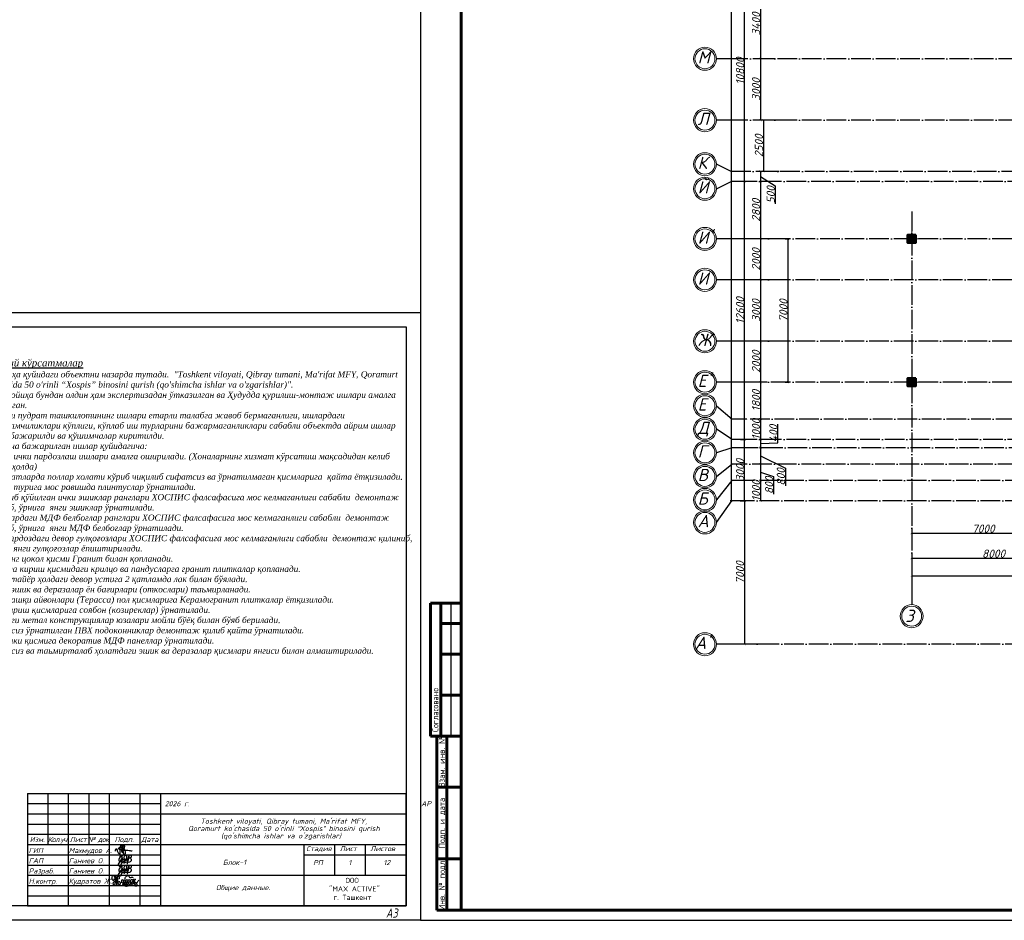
# Model space of a CAD drawing. Header units: millimetres. Extents: x 1112040 to 6903494, y -332921 to -150905.
# Tile 14 of 153: x 1338073 to 1386175, y -241938 to -197942. Entities that reach past the tile are written whole.
import ezdxf
from ezdxf.enums import TextEntityAlignment as Align

# ---------------------------------------------------------------- set-up
doc = ezdxf.new("R2010")
doc.units = ezdxf.units.MM
doc.linetypes.add('ACAD_ISO04W100', pattern=[30, 24, -3, 0, -3])
doc.layers.add('kolonn', color=7, linetype='Continuous')
doc.layers.add('os', color=253, linetype='Continuous')
doc.styles.add('RomanS', font='times.ttf')
doc.styles.get("Standard").update_dxf_attribs({"font": 'isocpeui.ttf'})
doc.styles.add('style1', font='isocpeui.ttf', dxfattribs={"height": 80})
doc.styles.add('ГОСТ 2.304', font='CS_Gost2304.shx')
doc.styles.add('ГОСТ 250', font='isocpeui.ttf', dxfattribs={"height": 250})
doc.styles.add('ГОСТ 300', font='isocpeui.ttf', dxfattribs={"height": 250})
doc.dimstyles.new('ISO-25', dxfattribs={"dimtxt": 400, "dimasz": 100, "dimexe": 50, "dimexo": 50, "dimgap": 20, "dimtad": 1, "dimdec": 0, "dimtxsty": 'Standard', "dimblk": 'ARCHTICK', "dimcen": 20, "dimclrd": 1, "dimclre": 1, "dimadec": 0, "dimazin": 0, "dimtfac": 1, "dimtdec": 0, "dimtmove": 0, "dimatfit": 3, "dimldrblk": 'ARCHTICK', "dimfxl": 1, "dimarcsym": 0})

# ---------------------------------------------------------------- blocks, each defined once
blk = doc.blocks.new('ghsdd')
at = {"ltscale": 50}
h = blk.add_hatch(color=256, dxfattribs=at)
h.paths.add_polyline_path([(0, 200), (-200, 200), (-200, 0), (0, 0)])
h.paths.add_polyline_path([(200, 0), (200, 200), (0, 200), (0, 0)])
h.paths.add_polyline_path([(0, 0), (-200, 0), (-200, -200), (0, -200)])
h.paths.add_polyline_path([(0, 0), (0, -200), (200, -200), (200, 0)])
at = {"lineweight": 0}
for p, q in [((0, -374), (0, 374)), ((-374, 0), (374, 0))]:
    blk.add_line(p, q, dxfattribs=at)
at = {"lineweight": 50, "ltscale": 50}
blk.add_lwpolyline([(200, 200), (200, -200), (-200, -200), (-200, 200), (200, 200)], dxfattribs=at)
blk = doc.blocks.new('_ArchTick')
at = {"color": 0, "linetype": 'ByBlock', "const_width": 0.15}
blk.add_lwpolyline([(-0.5, -0.5), (0.5, 0.5)], dxfattribs=at)
blk = doc.blocks.new('*D2326')
at = {"color": 1, "lineweight": -2, "transparency": 16777216}
for p, q in [((1381650, -222830), (1381650, -223077)), ((1381650, -223027), (1388650, -223027)), ((1388650, -222830), (1388650, -223077))]:
    blk.add_line(p, q, dxfattribs=at)
at = {"color": 1, "lineweight": -2, "transparency": 16777216, "xscale": 100, "yscale": 100, "zscale": 100, "rotation": 180}
blk.add_blockref('_ArchTick', (1381650, -223027), dxfattribs=at)
at = {"color": 1, "lineweight": -2, "transparency": 16777216, "xscale": 100, "yscale": 100, "zscale": 100}
blk.add_blockref('_ArchTick', (1388650, -223027), dxfattribs=at)
at = {"color": 0, "transparency": 16777216, "insert": (1385150, -222805), "char_height": 400, "attachment_point": 5}
blk.add_mtext('7000', dxfattribs=at)
blk = doc.blocks.new('*D2300')
at = {"color": 1, "lineweight": -2, "transparency": 16777216}
for p, q in [((1374988, -196450), (1374215, -196450)), ((1374265, -196450), (1374265, -199850)), ((1374988, -199850), (1374215, -199850))]:
    blk.add_line(p, q, dxfattribs=at)
at = {"color": 1, "lineweight": -2, "transparency": 16777216, "xscale": 100, "yscale": 100, "zscale": 100}
for p, rotation in [((1374265, -196450), 90), ((1374265, -199850), 270)]:
    blk.add_blockref('_ArchTick', p, dxfattribs=dict(at, rotation=rotation))
at = {"color": 0, "transparency": 16777216, "insert": (1374045, -198150), "char_height": 400, "attachment_point": 5, "rotation": 90}
blk.add_mtext('3400', dxfattribs=at)
blk = doc.blocks.new('*D2301')
at = {"color": 1, "lineweight": -2, "transparency": 16777216}
for p, q in [((1374988, -199850), (1374215, -199850)), ((1374265, -199850), (1374265, -202850)), ((1375234, -202850), (1374215, -202850))]:
    blk.add_line(p, q, dxfattribs=at)
at = {"color": 1, "lineweight": -2, "transparency": 16777216, "xscale": 100, "yscale": 100, "zscale": 100}
for p, rotation in [((1374265, -199850), 90), ((1374265, -202850), 270)]:
    blk.add_blockref('_ArchTick', p, dxfattribs=dict(at, rotation=rotation))
at = {"color": 0, "transparency": 16777216, "insert": (1374045, -201350), "char_height": 400, "attachment_point": 5, "rotation": 90}
blk.add_mtext('3000', dxfattribs=at)
blk = doc.blocks.new('*D2302')
at = {"color": 1, "lineweight": -2, "transparency": 16777216}
for p, q in [((1375234, -202850), (1374355, -202850)), ((1374405, -202850), (1374405, -205350)), ((1375176, -205350), (1374355, -205350))]:
    blk.add_line(p, q, dxfattribs=at)
at = {"color": 1, "lineweight": -2, "transparency": 16777216, "xscale": 100, "yscale": 100, "zscale": 100}
for p, rotation in [((1374405, -202850), 90), ((1374405, -205350), 270)]:
    blk.add_blockref('_ArchTick', p, dxfattribs=dict(at, rotation=rotation))
at = {"color": 0, "transparency": 16777216, "insert": (1374185, -204100), "char_height": 400, "attachment_point": 5, "rotation": 90}
blk.add_mtext('2500', dxfattribs=at)
blk = doc.blocks.new('*D2303')
at = {"color": 1, "lineweight": -2, "transparency": 16777216}
for p, q in [((1375176, -205350), (1374215, -205350)), ((1374265, -205350), (1374265, -205850)), ((1374987, -205850), (1374215, -205850)), ((1374265, -205600), (1374981, -206050)), ((1374981, -206050), (1374981, -206940))]:
    blk.add_line(p, q, dxfattribs=at)
at = {"color": 1, "lineweight": -2, "transparency": 16777216, "xscale": 100, "yscale": 100, "zscale": 100}
for p, rotation in [((1374265, -205350), 90), ((1374265, -205850), 270)]:
    blk.add_blockref('_ArchTick', p, dxfattribs=dict(at, rotation=rotation))
at = {"color": 0, "transparency": 16777216, "insert": (1374761, -206495), "char_height": 400, "attachment_point": 5, "rotation": 90}
blk.add_mtext('500', dxfattribs=at)
blk = doc.blocks.new('*D2304')
at = {"color": 1, "lineweight": -2, "transparency": 16777216}
for p, q in [((1374987, -205850), (1374215, -205850)), ((1374265, -205850), (1374265, -208650)), ((1375061, -208650), (1374215, -208650))]:
    blk.add_line(p, q, dxfattribs=at)
at = {"color": 1, "lineweight": -2, "transparency": 16777216, "xscale": 100, "yscale": 100, "zscale": 100}
for p, rotation in [((1374265, -205850), 90), ((1374265, -208650), 270)]:
    blk.add_blockref('_ArchTick', p, dxfattribs=dict(at, rotation=rotation))
at = {"color": 0, "transparency": 16777216, "insert": (1374045, -207250), "char_height": 400, "attachment_point": 5, "rotation": 90}
blk.add_mtext('2800', dxfattribs=at)
blk = doc.blocks.new('*D2305')
at = {"color": 1, "lineweight": -2, "transparency": 16777216}
for p, q in [((1375061, -208650), (1374215, -208650)), ((1374265, -208650), (1374265, -210650)), ((1374937, -210650), (1374215, -210650))]:
    blk.add_line(p, q, dxfattribs=at)
at = {"color": 1, "lineweight": -2, "transparency": 16777216, "xscale": 100, "yscale": 100, "zscale": 100}
for p, rotation in [((1374265, -208650), 90), ((1374265, -210650), 270)]:
    blk.add_blockref('_ArchTick', p, dxfattribs=dict(at, rotation=rotation))
at = {"color": 0, "transparency": 16777216, "insert": (1374045, -209650), "char_height": 400, "attachment_point": 5, "rotation": 90}
blk.add_mtext('2000', dxfattribs=at)
blk = doc.blocks.new('*D2306')
at = {"color": 1, "lineweight": -2, "transparency": 16777216}
for p, q in [((1374937, -210650), (1374215, -210650)), ((1374265, -210650), (1374265, -213650)), ((1374888, -213650), (1374215, -213650))]:
    blk.add_line(p, q, dxfattribs=at)
at = {"color": 1, "lineweight": -2, "transparency": 16777216, "xscale": 100, "yscale": 100, "zscale": 100}
for p, rotation in [((1374265, -210650), 90), ((1374265, -213650), 270)]:
    blk.add_blockref('_ArchTick', p, dxfattribs=dict(at, rotation=rotation))
at = {"color": 0, "transparency": 16777216, "insert": (1374045, -212150), "char_height": 400, "attachment_point": 5, "rotation": 90}
blk.add_mtext('3000', dxfattribs=at)
blk = doc.blocks.new('*D2307')
at = {"color": 1, "lineweight": -2, "transparency": 16777216}
for p, q in [((1374888, -213650), (1374215, -213650)), ((1374265, -213650), (1374265, -215650)), ((1374585, -215650), (1374215, -215650))]:
    blk.add_line(p, q, dxfattribs=at)
at = {"color": 1, "lineweight": -2, "transparency": 16777216, "xscale": 100, "yscale": 100, "zscale": 100}
for p, rotation in [((1374265, -213650), 90), ((1374265, -215650), 270)]:
    blk.add_blockref('_ArchTick', p, dxfattribs=dict(at, rotation=rotation))
at = {"color": 0, "transparency": 16777216, "insert": (1374045, -214650), "char_height": 400, "attachment_point": 5, "rotation": 90}
blk.add_mtext('2000', dxfattribs=at)
blk = doc.blocks.new('*D2308')
at = {"color": 1, "lineweight": -2, "transparency": 16777216}
for p, q in [((1374585, -215650), (1374215, -215650)), ((1374265, -215650), (1374265, -217450)), ((1374585, -217450), (1374215, -217450))]:
    blk.add_line(p, q, dxfattribs=at)
at = {"color": 1, "lineweight": -2, "transparency": 16777216, "xscale": 100, "yscale": 100, "zscale": 100}
for p, rotation in [((1374265, -215650), 90), ((1374265, -217450), 270)]:
    blk.add_blockref('_ArchTick', p, dxfattribs=dict(at, rotation=rotation))
at = {"color": 0, "transparency": 16777216, "insert": (1374045, -216550), "char_height": 400, "attachment_point": 5, "rotation": 90}
blk.add_mtext('1800', dxfattribs=at)
blk = doc.blocks.new('*D2309')
at = {"color": 1, "lineweight": -2, "transparency": 16777216}
for p, q in [((1374585, -217450), (1374215, -217450)), ((1374265, -217450), (1374265, -218450)), ((1374546, -218450), (1374215, -218450))]:
    blk.add_line(p, q, dxfattribs=at)
at = {"color": 1, "lineweight": -2, "transparency": 16777216, "xscale": 100, "yscale": 100, "zscale": 100}
for p, rotation in [((1374265, -217450), 90), ((1374265, -218450), 270)]:
    blk.add_blockref('_ArchTick', p, dxfattribs=dict(at, rotation=rotation))
at = {"color": 0, "transparency": 16777216, "insert": (1374045, -217950), "char_height": 400, "attachment_point": 5, "rotation": 90}
blk.add_mtext('1000', dxfattribs=at)
blk = doc.blocks.new('*D2310')
at = {"color": 1, "lineweight": -2, "transparency": 16777216}
for p, q in [((1375115, -218609), (1375115, -217699)), ((1374546, -218450), (1374215, -218450)), ((1374447, -218850), (1374215, -218850)), ((1374265, -218450), (1374265, -218850)), ((1374265, -218650), (1375115, -218609))]:
    blk.add_line(p, q, dxfattribs=at)
at = {"color": 1, "lineweight": -2, "transparency": 16777216, "xscale": 100, "yscale": 100, "zscale": 100}
for p, rotation in [((1374265, -218450), 90), ((1374265, -218850), 270)]:
    blk.add_blockref('_ArchTick', p, dxfattribs=dict(at, rotation=rotation))
at = {"color": 0, "transparency": 16777216, "insert": (1374895, -218154), "char_height": 400, "attachment_point": 5, "rotation": 90}
blk.add_mtext('400', dxfattribs=at)
blk = doc.blocks.new('*D2311')
at = {"color": 1, "lineweight": -2, "transparency": 16777216}
for p, q in [((1374447, -218850), (1374215, -218850)), ((1374265, -218850), (1374265, -219650)), ((1374265, -219250), (1375478, -219843)), ((1374506, -219650), (1374215, -219650)), ((1375478, -219843), (1375478, -220715))]:
    blk.add_line(p, q, dxfattribs=at)
at = {"color": 1, "lineweight": -2, "transparency": 16777216, "xscale": 100, "yscale": 100, "zscale": 100}
for p, rotation in [((1374265, -218850), 90), ((1374265, -219650), 270)]:
    blk.add_blockref('_ArchTick', p, dxfattribs=dict(at, rotation=rotation))
at = {"color": 0, "transparency": 16777216, "insert": (1375258, -220279), "char_height": 400, "attachment_point": 5, "rotation": 90}
blk.add_mtext('800', dxfattribs=at)
blk = doc.blocks.new('*D2312')
at = {"color": 1, "lineweight": -2, "transparency": 16777216}
for p, q in [((1374506, -219650), (1374215, -219650)), ((1374265, -219650), (1374265, -220450)), ((1374265, -220050), (1374905, -220253)), ((1374905, -220253), (1374905, -221125)), ((1374512, -220450), (1374215, -220450))]:
    blk.add_line(p, q, dxfattribs=at)
at = {"color": 1, "lineweight": -2, "transparency": 16777216, "xscale": 100, "yscale": 100, "zscale": 100}
for p, rotation in [((1374265, -219650), 90), ((1374265, -220450), 270)]:
    blk.add_blockref('_ArchTick', p, dxfattribs=dict(at, rotation=rotation))
at = {"color": 0, "transparency": 16777216, "insert": (1374685, -220689), "char_height": 400, "attachment_point": 5, "rotation": 90}
blk.add_mtext('800', dxfattribs=at)
blk = doc.blocks.new('*D2313')
at = {"color": 1, "lineweight": -2, "transparency": 16777216}
for p, q in [((1374512, -220450), (1374215, -220450)), ((1374265, -220450), (1374265, -221450)), ((1374417, -221450), (1374215, -221450))]:
    blk.add_line(p, q, dxfattribs=at)
at = {"color": 1, "lineweight": -2, "transparency": 16777216, "xscale": 100, "yscale": 100, "zscale": 100}
for p, rotation in [((1374265, -220450), 90), ((1374265, -221450), 270)]:
    blk.add_blockref('_ArchTick', p, dxfattribs=dict(at, rotation=rotation))
at = {"color": 0, "transparency": 16777216, "insert": (1374045, -220950), "char_height": 400, "attachment_point": 5, "rotation": 90}
blk.add_mtext('1000', dxfattribs=at)
blk = doc.blocks.new('*D2314')
at = {"color": 1, "lineweight": -2, "transparency": 16777216}
for p, q in [((1373288, -218450), (1373536, -218450)), ((1373486, -221450), (1373486, -218450)), ((1373278, -221450), (1373536, -221450))]:
    blk.add_line(p, q, dxfattribs=at)
at = {"color": 1, "lineweight": -2, "transparency": 16777216, "xscale": 100, "yscale": 100, "zscale": 100}
for p, rotation in [((1373486, -218450), 90), ((1373486, -221450), 270)]:
    blk.add_blockref('_ArchTick', p, dxfattribs=dict(at, rotation=rotation))
at = {"color": 0, "transparency": 16777216, "insert": (1373266, -219950), "char_height": 400, "attachment_point": 5, "rotation": 90}
blk.add_mtext('3000', dxfattribs=at)
blk = doc.blocks.new('*D2315')
at = {"color": 1, "lineweight": -2, "transparency": 16777216}
for p, q in [((1373795, -205850), (1373436, -205850)), ((1373486, -218450), (1373486, -205850)), ((1373288, -218450), (1373536, -218450))]:
    blk.add_line(p, q, dxfattribs=at)
at = {"color": 1, "lineweight": -2, "transparency": 16777216, "xscale": 100, "yscale": 100, "zscale": 100}
for p, rotation in [((1373486, -205850), 90), ((1373486, -218450), 270)]:
    blk.add_blockref('_ArchTick', p, dxfattribs=dict(at, rotation=rotation))
at = {"color": 0, "transparency": 16777216, "insert": (1373266, -212150), "char_height": 400, "attachment_point": 5, "rotation": 90}
blk.add_mtext('12600', dxfattribs=at)
blk = doc.blocks.new('*D2316')
at = {"color": 1, "lineweight": -2, "transparency": 16777216}
for p, q in [((1373764, -195050), (1373436, -195050)), ((1373486, -205850), (1373486, -195050)), ((1373795, -205850), (1373436, -205850))]:
    blk.add_line(p, q, dxfattribs=at)
at = {"color": 1, "lineweight": -2, "transparency": 16777216, "xscale": 100, "yscale": 100, "zscale": 100}
for p, rotation in [((1373486, -195050), 90), ((1373486, -205850), 270)]:
    blk.add_blockref('_ArchTick', p, dxfattribs=dict(at, rotation=rotation))
at = {"color": 0, "transparency": 16777216, "insert": (1373266, -200450), "char_height": 400, "attachment_point": 5, "rotation": 90}
blk.add_mtext('10800', dxfattribs=at)
blk = doc.blocks.new('*D2321')
at = {"color": 1, "lineweight": -2, "transparency": 16777216}
for p, q in [((1375469, -208650), (1375658, -208650)), ((1375608, -215650), (1375608, -208650)), ((1375469, -215650), (1375658, -215650))]:
    blk.add_line(p, q, dxfattribs=at)
at = {"color": 1, "lineweight": -2, "transparency": 16777216, "xscale": 100, "yscale": 100, "zscale": 100}
for p, rotation in [((1375608, -208650), 90), ((1375608, -215650), 270)]:
    blk.add_blockref('_ArchTick', p, dxfattribs=dict(at, rotation=rotation))
at = {"color": 0, "transparency": 16777216, "insert": (1375385, -212150), "char_height": 400, "attachment_point": 5, "rotation": 90}
blk.add_mtext('7000', dxfattribs=at)
blk = doc.blocks.new('*D2264')
at = {"color": 1, "lineweight": -2, "transparency": 16777216}
for p, q in [((1372807, -166135), (1372787, -166135)), ((1372837, -166135), (1372837, -221450)), ((1372958, -221450), (1372787, -221450))]:
    blk.add_line(p, q, dxfattribs=at)
at = {"color": 1, "lineweight": -2, "transparency": 16777216, "xscale": 100, "yscale": 100, "zscale": 100}
for p, rotation in [((1372837, -166135), 90), ((1372837, -221450), 270)]:
    blk.add_blockref('_ArchTick', p, dxfattribs=dict(at, rotation=rotation))
at = {"color": 0, "transparency": 16777216, "insert": (1372617, -193793), "char_height": 400, "attachment_point": 5, "rotation": 90}
blk.add_mtext('55315', dxfattribs=at)
blk = doc.blocks.new('*D2265')
at = {"color": 1, "lineweight": -2, "transparency": 16777216}
for p, q in [((1381650, -224013), (1381650, -224296)), ((1389650, -224013), (1389650, -224296)), ((1381650, -224246), (1389650, -224246))]:
    blk.add_line(p, q, dxfattribs=at)
at = {"color": 1, "lineweight": -2, "transparency": 16777216, "xscale": 100, "yscale": 100, "zscale": 100, "rotation": 180}
blk.add_blockref('_ArchTick', (1381650, -224246), dxfattribs=at)
at = {"color": 1, "lineweight": -2, "transparency": 16777216, "xscale": 100, "yscale": 100, "zscale": 100}
blk.add_blockref('_ArchTick', (1389650, -224246), dxfattribs=at)
at = {"color": 0, "transparency": 16777216, "insert": (1385650, -224026), "char_height": 400, "attachment_point": 5}
blk.add_mtext('8000', dxfattribs=at)
blk = doc.blocks.new('*D2276')
at = {"color": 1, "lineweight": -2, "transparency": 16777216}
for p, q in [((1381650, -225068), (1381650, -225170)), ((1457250, -225068), (1457250, -225170)), ((1457250, -225120), (1381650, -225120))]:
    blk.add_line(p, q, dxfattribs=at)
at = {"color": 1, "lineweight": -2, "transparency": 16777216, "xscale": 100, "yscale": 100, "zscale": 100, "rotation": 180}
blk.add_blockref('_ArchTick', (1381650, -225120), dxfattribs=at)
at = {"color": 1, "lineweight": -2, "transparency": 16777216, "xscale": 100, "yscale": 100, "zscale": 100}
blk.add_blockref('_ArchTick', (1457250, -225120), dxfattribs=at)
at = {"color": 0, "transparency": 16777216, "insert": (1419450, -224898), "char_height": 400, "attachment_point": 5}
blk.add_mtext('75600', dxfattribs=at)
blk = doc.blocks.new('*D2281')
at = {"color": 1, "lineweight": -2, "transparency": 16777216}
for p, q in [((1373278, -221450), (1373536, -221450)), ((1373486, -221450), (1373486, -228450)), ((1374377, -228450), (1373436, -228450))]:
    blk.add_line(p, q, dxfattribs=at)
at = {"color": 1, "lineweight": -2, "transparency": 16777216, "xscale": 100, "yscale": 100, "zscale": 100}
for p, rotation in [((1373486, -221450), 90), ((1373486, -228450), 270)]:
    blk.add_blockref('_ArchTick', p, dxfattribs=dict(at, rotation=rotation))
at = {"color": 0, "transparency": 16777216, "insert": (1373264, -224950), "char_height": 400, "attachment_point": 5, "rotation": 90}
blk.add_mtext('7000', dxfattribs=at)
blk = doc.blocks.new('A$C4c4061ee')
at = {"color": 184, "lineweight": 30}
blk.add_spline([(-39.7, -7.1), (-36.8, 4), (-34, 7.9), (-31.2, -0.1), (-24.1, -16.2), (-16.7, -23.5), (-13.9, -23.5), (-12.5, -17.9), (-12.5, 12.7), (-8.3, 24.8), (-4.4, 27), (-3.4, 21.4), (-5.7, 12.9), (-4.4, 8), (-4.4, -10), (-2, -12.6), (3.3, -10), (9.6, 6.1), (12.6, 19.5), (7.6, 28.9), (4.7, 26.6), (2.4, 16.6), (1.1, -1.2), (2.9, -14.2), (6.8, -24.8), (10.9, -24.8), (15, -21.3), (16.5, -17.2), (16.5, -9.9), (12, 2), (5.9, 7.4), (-2.7, 10.3), (-10, 12.1), (-17, 12.1), (-21.5, 11.2), (-22.5, 7.7), (-20, 5.4), (-14, 3.7), (-0.7, 1.8), (11, 0.5), (22.2, -1.2), (37.6, -2.6), (43.5, -3.6), (49.3, -4.5), (54.9, -6.4)], degree=3, dxfattribs=at)
blk = doc.blocks.new('x2')
at = {"color": 184, "lineweight": 30}
for points in [[(78585, 16823), (78585, 16800), (78578, 16780), (78566, 16779), (78552, 16793), (78544, 16821), (78544, 16860), (78552, 16896), (78564, 16910), (78580, 16912), (78601, 16877), (78616, 16818), (78621, 16768), (78619, 16720), (78611, 16676), (78602, 16660), (78593, 16657), (78581, 16669), (78573, 16701), (78576, 16724), (78584, 16740), (78594, 16748), (78603, 16750)], [(78621, 16751), (78648, 16780), (78651, 16827), (78645, 16873), (78641, 16894), (78640, 16890), (78642, 16883), (78649, 16847), (78651, 16827), (78656, 16789), (78660, 16746), (78664, 16706), (78667, 16672), (78670, 16661), (78668, 16666), (78667, 16673), (78662, 16732), (78659, 16755), (78657, 16779), (78656, 16786), (78664, 16778), (78674, 16781), (78681, 16806), (78681, 16850), (78685, 16876), (78696, 16889), (78711, 16888), (78728, 16865), (78731, 16843), (78727, 16825), (78716, 16823), (78709, 16824)], [(78681, 16802), (78685, 16767), (78695, 16721), (78707, 16692), (78720, 16679), (78739, 16676), (78754, 16683), (78761, 16706), (78756, 16725), (78748, 16738), (78736, 16746), (78724, 16744), (78721, 16737)], [(78797, 16717), (78799, 16789), (78806, 16801), (78818, 16800), (78841, 16772), (78848, 16732), (78854, 16681), (78849, 16663), (78835, 16661), (78825, 16677), (78828, 16710), (78841, 16744), (78856, 16774), (78870, 16795), (78889, 16793), (78903, 16760), (78909, 16701), (78909, 16673), (78892, 16667), (78877, 16683), (78882, 16713), (78895, 16740), (78901, 16769), (78910, 16791), (78930, 16803), (78950, 16791), (78958, 16755), (78963, 16717), (78965, 16682), (78952, 16673), (78932, 16676), (78931, 16706), (78946, 16742), (78966, 16782), (78978, 16800), (79002, 16799), (79017, 16771), (79021, 16716), (79017, 16685), (79006, 16671), (78991, 16674), (78983, 16708), (78998, 16742), (79019, 16775), (79039, 16800), (79068, 16805), (79086, 16776), (79091, 16716), (79082, 16687), (79061, 16684), (79050, 16697), (79066, 16740), (79088, 16767), (79107, 16798), (79110, 16823), (79111, 16819), (79125, 16691), (79125, 16695), (79121, 16755), (79122, 16767), (79132, 16785), (79154, 16805), (79162, 16810), (79158, 16808)], [(78886, 16827), (78881, 16847), (78905, 16877), (78937, 16904), (78959, 16908), (78977, 16898), (78986, 16880), (78997, 16864), (79013, 16858), (79041, 16860), (79061, 16865), (79080, 16864), (79086, 16862)], [(78879, 16636), (78919, 16635), (78966, 16642), (79009, 16647), (79042, 16654), (79068, 16654)], [(79121, 16760), (79131, 16746), (79145, 16737), (79160, 16728), (79174, 16710), (79187, 16686), (79192, 16665), (79190, 16644), (79182, 16633), (79161, 16630), (79145, 16632), (79135, 16643), (79134, 16657), (79144, 16670), (79157, 16684), (79172, 16700), (79187, 16716), (79206, 16740), (79225, 16769), (79240, 16791)]]:
    blk.add_spline(points, degree=3, dxfattribs=at)
blk = doc.blocks.new('Odil Ganiyev')
at = {"color": 184, "lineweight": 30}
for points, knots in [([(278093, -189111), (278063, -189124), (277979, -189180), (277976, -189469), (278121, -189357), (278159, -189260), (278167, -189222)], [0, 0, 0, 0, 84.01965, 319.3343, 434.006974, 519.963926, 519.963926, 519.963926, 519.963926]), ([(278167, -189222), (278181, -189151), (278171, -189084), (278111, -189103), (278093, -189111)], [526.826092, 526.826092, 526.826092, 526.826092, 665.559085, 706.396126, 706.396126, 706.396126, 706.396126]), ([(278396, -189316), (278466, -189243), (278495, -189145), (278487, -189009), (278378, -188944), (278332, -188998), (278319, -189020), (278305, -189050), (278280, -189134), (278300, -189288), (278388, -189386)], [0, 0, 0, 0, 210.331661, 341.544209, 437.993539, 521.209993, 521.209993, 521.209993, 602.643394, 823.015149, 823.015149, 823.015149, 823.015149]), ([(278617, -189118), (278680, -189058), (278780, -189127), (278817, -189262), (278675, -189400), (278595, -189412), (278531, -189410)], [498.211239, 498.211239, 498.211239, 498.211239, 560.962433, 628.560844, 789.184895, 992.203079, 992.203079, 992.203079, 992.203079]), ([(278604, -188939), (278630, -188908), (278658, -188890), (278746, -188897), (278776, -188980), (278743, -189054), (278691, -189101), (278617, -189118)], [0, 0, 0, 0, 59.301687, 137.83445, 232.671471, 306.955654, 371.443461, 371.443461, 371.443461, 371.443461])]:
    blk.add_open_spline(points, degree=3, knots=knots, dxfattribs=at)
for points in [[(278009, -189095), (278081, -189029), (278139, -189055), (278204, -188993)], [(278218, -189288), (278220, -189298), (278251, -189229), (278258, -189294), (278315, -189206), (278295, -189231), (278320, -189288), (278380, -189198), (278355, -189239), (278384, -189286), (278449, -189192), (278428, -189223), (278438, -189281), (278515, -189197), (278494, -189208), (278505, -189282), (278604, -188932), (278563, -189514)], [(278174, -189155), (278173, -189633), (278135, -189699), (278036, -189702), (278008, -189605), (278074, -189469), (278128, -189405), (278218, -189288)], [(278213, -189509), (278316, -189388), (278340, -189483), (278421, -189425), (278521, -189382)]]:
    blk.add_spline(points, degree=3, dxfattribs=at)
blk = doc.blocks.new('yhtnt')
for p, q in [((1798926, 99518), (1817426, 99518)), ((1798926, 99518), (1798926, 94018)), ((1799926, 99518), (1799926, 97018)), ((1800926, 99518), (1800926, 94018)), ((1801926, 99518), (1801926, 97018)), ((1802926, 99518), (1802926, 94018)), ((1804426, 99518), (1804426, 94018)), ((1805426, 99518), (1805426, 94018)), ((1798926, 99018), (1805426, 99018)), ((1798926, 98518), (1817426, 98518)), ((1798926, 98018), (1805426, 98018)), ((1798926, 97518), (1805426, 97518)), ((1798926, 97018), (1817426, 97018)), ((1812426, 97018), (1812426, 94018)), ((1813926, 97018), (1813926, 95518)), ((1815426, 97018), (1815426, 95518)), ((1798926, 96518), (1805426, 96518)), ((1812426, 96518), (1817426, 96518)), ((1798926, 96018), (1805426, 96018)), ((1798926, 95518), (1817426, 95518)), ((1798926, 95018), (1805426, 95018)), ((1798926, 94518), (1805426, 94518))]:
    blk.add_line(p, q)
blk.add_lwpolyline([(1798926, 94018), (1817426, 94018), (1817426, 99518)])
for name, p, xscale, yscale, zscale in [('A$C4c4061ee', (1803575, 96752), 8.662286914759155, 8.662286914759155, 8.662286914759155), ('x2', (1656826, 64020), 1.86192246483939, 1.86192246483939, 1.86192246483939)]:
    blk.add_blockref(name, p, dxfattribs=dict(xscale=xscale, yscale=yscale, zscale=zscale))
at = {"xscale": 0.7425847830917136, "yscale": 0.7425847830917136, "zscale": 0.7425847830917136, "rotation": 351.5695638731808}
for p in [(1619809, 265602), (1619809, 265102)]:
    blk.add_blockref('Odil Ganiyev', p, dxfattribs=at)
at = {"linetype": 'Continuous', "lineweight": 25, "style": 'ГОСТ 250'}
for s, p in [('Изм.', (1799408, 97268)), ('Лист', (1801408, 97268)), ('Подп.', (1803658, 97268)), ('Дата', (1804908, 97268))]:
    blk.add_text(s, height=250, dxfattribs=at).set_placement(p, align=Align.MIDDLE_CENTER)
for s, p in [('ГИП', (1798989, 96606)), ('Махмудов А.', (1800945, 96606)), ('ГАП', (1798989, 96106)), ('Ганиев О.', (1800945, 96106)), ('Разраб.', (1798989, 95606)), ('Ганиев О.', (1800945, 95606)), ('Н.контр.', (1798989, 95106)), ('Кудратов Ж.', (1800945, 95106))]:
    blk.add_text(s, height=250, dxfattribs=at).set_placement(p)
at = {"ltscale": 100, "char_height": 250}
for s, insert, width, attachment_point, style in [('2026 г.                                                                АР ', (1805638, 99140), 11749.81, 1, 'style1'), ('{\\T0.9;Кол.уч.}', (1800431, 97393), 1092.75, 2, 'ГОСТ 250'), ('{\\T0.9;№ док.}', (1802422, 97393), 1092.75, 2, 'ГОСТ 250'), ('Стадия', (1812553, 96947), 1129.18, 1, 'style1'), ('Лист', (1814183, 96947), 750.19, 1, 'style1'), ('Листов', (1815676, 96947), 1093.54, 1, 'style1'), ('Блок-1 ', (1808475, 96275), 3629.97, 1, 'style1'), ('РП', (1812884, 96262), 806.3, 1, 'style1'), ('12', (1816322, 96262), 401.6, 1, 'style1'), ('\\pi2772.81725;{\\fISOCPEUR|b0|i0|c204|p34;ООО \\P\\pi1972.81725;"MAX ACTIVE" \\P\\pi2185.31725;г. Ташкент}', (1811694, 95395), 6095.63, 1, 'ГОСТ 300')]:
    blk.add_mtext(s, dxfattribs=dict(at, insert=insert, width=width, attachment_point=attachment_point, style=style))
at = {"ltscale": 100, "insert": (1805413, 98288), "char_height": 250, "width": 11326.72, "attachment_point": 1, "line_spacing_factor": 0.862598, "style": 'ГОСТ 300'}
blk.add_mtext("\\pi1966.0095;Toshkent viloyati, Qibray tumani, Ma'rifat MFY, \\P\\pi1357.77087;Qoramurt ko'chasida 50 o'rinli “Xospis” binosini qurish \\P\\pi2970.74435;(qo'shimcha ishlar va o'zgarishlar) ", dxfattribs=at)

msp = doc.modelspace()

# ---------------------------------------------------------------- linework, layer by layer
at = {"linetype": 'Continuous', "lineweight": 60}
for p, q in [((1358148.4, -232937.9), (1358148.4, -226437.9)), ((1359648.4, -226437.9), (1358148.4, -226437.9)), ((1358648.4, -232937.9), (1358648.4, -226437.9)), ((1359648.4, -241437.9), (1359648.4, -226437.9)), ((1358648.4, -227437.9), (1359648.4, -227437.9)), ((1358648.4, -228937.9), (1359648.4, -228937.9)), ((1358648.4, -230937.9), (1359648.4, -230937.9)), ((1358148.4, -232937.9), (1359648.4, -232937.9)), ((1358448.4, -241437.9), (1358448.4, -232937.9)), ((1358948.4, -241437.9), (1358948.4, -232937.9)), ((1358448.4, -235437.9), (1359648.4, -235437.9)), ((1358448.4, -238937.9), (1359648.4, -238937.9)), ((1359648.4, -241437.9), (1358448.4, -241437.9))]:
    msp.add_line(p, q, dxfattribs=at)
at = {"linetype": 'Continuous', "lineweight": 25}
msp.add_line((1359148.4, -232937.9), (1359148.4, -226437.9), dxfattribs=at)
at = {"linetype": 'Continuous', "lineweight": 25, "ltscale": 100}
msp.add_lwpolyline([(1357648.4, -241937.9), (1476548.4, -241937.9), (1476548.4, -157837.9), (1357648.4, -157837.9), (1357648.4, -241937.9)], dxfattribs=at)
at = {"linetype": 'Continuous', "lineweight": 60, "ltscale": 100}
msp.add_lwpolyline([(1359648.4, -241437.9), (1476048.4, -241437.9), (1476048.4, -158337.9), (1359648.4, -158337.9), (1359648.4, -241437.9)], dxfattribs=at)
msp.add_lwpolyline([(1315648.4, -212237.9), (1357648.4, -212237.9), (1357648.4, -241937.9), (1315648.4, -241937.9), (1315648.4, -212237.9)])
msp.add_lwpolyline([(1317848.4, -212937.9), (1356948.4, -212937.9), (1356948.4, -241237.9), (1317848.4, -241237.9)], close=True)
at = {"layer": 'os'}
for p, q in [((1373599.9, -199850.4), (1372114, -199850.4)), ((1373599.9, -202850.4), (1372114, -202850.4)), ((1373599.9, -205350.4), (1372834.7, -205350.4)), ((1373599.9, -205850.4), (1372834.7, -205850.4)), ((1373599.9, -208650.4), (1372114, -208650.4)), ((1373599.9, -210650.4), (1372114, -210650.4)), ((1373599.9, -213650.4), (1372114, -213650.4)), ((1373599.9, -215650.4), (1372114, -215650.4)), ((1373599.9, -217450.4), (1372876.8, -217450.4)), ((1373599.9, -218850.4), (1372856.9, -218850.4)), ((1373599.9, -218450.4), (1372876.8, -218450.4)), ((1373599.9, -219650.4), (1372856.9, -219650.4)), ((1373599.9, -220450.4), (1372856.9, -220450.4)), ((1373599.9, -221450.4), (1372856.9, -221450.4)), ((1381649.8, -225017.9), (1381649.8, -226517.9)), ((1373599.9, -228450.4), (1372114, -228450.4))]:
    msp.add_line(p, q, dxfattribs=at)
at = {"layer": 'os', "linetype": 'ACAD_ISO04W100', "ltscale": 40}
for p, q in [((1432456.1, -199850.4), (1373599.9, -199850.4)), ((1432456.1, -202850.4), (1373599.9, -202850.4)), ((1431396.1, -205350.4), (1373599.9, -205350.4)), ((1450902.9, -205850.4), (1373599.9, -205850.4)), ((1381649.8, -207307.4), (1381649.8, -225017.9)), ((1458543.1, -208650.4), (1373599.9, -208650.4)), ((1458543.1, -210650.4), (1373599.9, -210650.4)), ((1458543.1, -213650.4), (1373599.9, -213650.4)), ((1458543.1, -215650.4), (1373599.9, -215650.4)), ((1423916.8, -217450.4), (1373599.9, -217450.4)), ((1450902.9, -218450.4), (1373599.9, -218450.4)), ((1436556.5, -218850.4), (1373599.9, -218850.4)), ((1432425.7, -219650.4), (1373599.9, -219650.4)), ((1424383, -220450.4), (1373599.9, -220450.4)), ((1424383, -221450.4), (1373599.9, -221450.4)), ((1424383, -228450.4), (1373599.9, -228450.4))]:
    msp.add_line(p, q, dxfattribs=at)
at = {"layer": 'os', "color": 0}
for points in [[(1372834.7, -205350.4), (1372114, -205000.4)], [(1372114, -206200.4), (1372834.7, -205850.4)], [(1372114, -216800.4), (1372876.8, -217450.4)], [(1372876.8, -218450.4), (1372114, -217950.4)], [(1372856.9, -218850.4), (1372114, -219100.4)], [(1372114, -220250.4), (1372856.9, -219650.4)], [(1372856.9, -220450.4), (1372114, -221400.4)], [(1372114, -222500.4), (1372856.9, -221450.4)]]:
    msp.add_lwpolyline(points, dxfattribs=at)
at = {"layer": 'os', "color": 0, "lineweight": 0}
for centre, radius in [((1371551.5, -199850.4), 562.5), ((1371551.5, -199850.4), 487.5), ((1371551.5, -202850.4), 562.5), ((1371551.5, -202850.4), 487.5), ((1371551.5, -205000.4), 562.5), ((1371551.5, -205000.4), 487.5), ((1371551.5, -206200.4), 562.5), ((1371551.5, -206200.4), 487.5), ((1371551.5, -208650.4), 562.5), ((1371551.5, -208650.4), 487.5), ((1371551.5, -210650.4), 562.5), ((1371551.5, -210650.4), 487.5), ((1371551.5, -213650.4), 562.5), ((1371551.5, -213650.4), 487.5), ((1371551.5, -215650.4), 562.5), ((1371551.5, -215650.4), 487.5), ((1371551.5, -216800.4), 562.5), ((1371551.5, -216800.4), 487.5), ((1371551.5, -217950.4), 562.5), ((1371551.5, -217950.4), 487.5), ((1371551.5, -219100.4), 562.5), ((1371551.5, -219100.4), 487.5), ((1371551.5, -220250.4), 562.5), ((1371551.5, -220250.4), 487.5), ((1371551.5, -221400.4), 562.5), ((1371551.5, -221400.4), 487.5), ((1371551.5, -222500.4), 562.5), ((1371551.5, -222500.4), 487.5), ((1381649.8, -227080.4), 562.5), ((1381649.8, -227080.4), 487.5), ((1371551.5, -228450.4), 562.5), ((1371551.5, -228450.4), 487.5)]:
    msp.add_circle(centre, radius, dxfattribs=at)

# ---------------------------------------------------------------- block references
msp.add_blockref('yhtnt', (-460477.3, -335255.6))
at = {"layer": 'kolonn'}
for p in [(1381649.8, -208650.4), (1381649.8, -215650.4)]:
    msp.add_blockref('ghsdd', p, dxfattribs=at)

# ---------------------------------------------------------------- texts
at = {"ltscale": 50}
for s, p in [('М', (1371193.5, -200084.1)), ('Л', (1371193.5, -203084.1)), ('К', (1371193.5, -205234.1)), ('Й', (1371193.5, -206434.1)), ("И'", (1371193.5, -208884.1)), ('И', (1371193.5, -210884.1)), ('Ж', (1371193.5, -213884.1)), ("Е'", (1371193.5, -215884.1)), ('Е', (1371193.5, -217034.1)), ('Д', (1371193.5, -218184.1)), ('Г', (1371193.5, -219334.1)), ('В', (1371193.5, -220484.1)), ('Б', (1371193.5, -221634.1)), ('A', (1371193.5, -222734.1)), ('3', (1381337.4, -227364.1)), ("A'", (1371071.7, -228684.1))]:
    msp.add_text(s, height=600, dxfattribs=at).set_placement(p)
at = {"linetype": 'Continuous', "lineweight": 25, "style": 'ГОСТ 2.304'}
msp.add_text('Согласовано', height=300, rotation=90, dxfattribs=at).set_placement((1358527.9, -232737.9))
for s, p in [('Взам. инв. №', (1358698.4, -234187.9)), ('Подп. и дата', (1358698.4, -237187.9)), ('Инв. № подл.', (1358698.4, -240187.9))]:
    msp.add_text(s, height=300, rotation=90, dxfattribs=at).set_placement(p, align=Align.MIDDLE_CENTER)
at = {"style": 'style1', "width": 0.8}
msp.add_text('А3', height=449.21, dxfattribs=at).set_placement((1355962.9, -241809.5))
at = {"insert": (1336257.5, -214531.8), "char_height": 350, "width": 20690.965, "attachment_point": 1, "style": 'RomanS'}
msp.add_mtext('{\\fTimes New Roman|b0|i1|c204|p18;\\LУмумий кўрсатмалар\\P\\H0.85714x;\\l1. Лойиҳа қуйидаги объектни назарда тутади.  "Toshkent viloyati, Qibray tumani, Ma\'rifat MFY, Qoramurt ko\'chasida 50 o\'rinli “Xospis” binosini qurish (qo\'shimcha ishlar va o\'zgarishlar)".\\H1.31563x; \\H0.76009x;\\PУшбу лойиҳа бундан олдин ҳам экспертизадан ўтказилган ва Ҳудудда қурилиш-монтаж ишлари амалга \\H1.21042x; \\H0.82616x;оширилган. \\H1.22025x; \\H0.8195x;\\P Аввалги пудрат ташкилотининг ишлари етарли талабга жавоб бермаганлиги, ишлардаги \\H1.22959x; \\H0.81328x;хато-камчиликлари кўплиги, кўплаб иш турларини бажармаганликлари сабабли объектда айрим ишлар \\H1.2391x; \\H0.80704x;қайта бажарилди ва қўшимчалар киритилди. \\H1.23593x; \\H0.80911x;\\PҚўшимча бажарилган ишлар қуйидагича:\\H1.23698x; \\H0.80842x;\\PБинода ички пардозлаш ишлари амалга оширилади. (Хоналарнинг хизмат кўрсатиш мақсадидан келиб \\H1.23663x; \\H0.80865x;чиққан ҳолда)\\H1.23675x; \\H0.80857x;\\P1-2-қаватларда поллар холати кўриб чиқилиб сифатсиз ва ўрнатилмаган қисмларига  қайта ётқизилади.\\H1.23671x; \\H0.8086x;\\PПоллар турига мос равишда плинтуслар ўрнатилади. \\H1.23672x; \\H0.80859x;\\PЎрнатиб қўйилган ички эшиклар ранглари ХОСПИС фалсафасига мос келмаганлиги сабабли  демонтаж \\H1.46455x; \\H0.6828x;қилиниб, ўрнига  янги эшиклар ўрнатилади.\\H1.27469x; \\H0.7845x;\\PЙўлаклардаги МДФ белбоғлар ранглари ХОСПИС фалсафасига мос келмаганлиги сабабли  демонтаж \\H1.45189x; \\H0.68876x;қилиниб, ўрнига  янги МДФ белбоғлар ўрнатилади. \\fISOCPEUR|b0|i1|c204|p34;\\H1.27891x; \\H0.78191x;\\P\\fTimes New Roman|b0|i1|c204|p18;Ички пардоздаги девор гулқоғозлари ХОСПИС фалсафасига мос келмаганлиги сабабли  демонтаж қилиниб, \\H1.22266x; \\H0.81789x;\\Pўрнига  янги гулқоғозлар ёпиштирилади.\\fISOCPEUR|b0|i1|c204|p34;\\H1.24141x; \\H0.80554x;\\P\\fTimes New Roman|b0|i1|c204|p18;Бинонинг цокол қисми Гранит билан қопланади.\\H1.23516x; \\H0.80961x;\\PОбектга кириш қисмидаги крилцо ва пандусларга гранит плиткалар қопланади. \\H1.23724x; \\H0.80825x;\\PТашқи тайёр ҳолдаги девор устига 2 қатламда лак билан бўялади.\\H1.23655x; \\H0.8087x;\\PТашқи эшик ва деразалар ён бағирлари (откослари) таьмирланади.\\H1.23678x; \\H0.80855x;\\PБино ташқи айвонлари (Терасса) пол қисмларига Керамогранит плиткалар ётқизилади.\\H1.2367x; \\H0.8086x;\\PБино кириш қисмларига соябон (козиреклар) ўрнатилади.\\H1.23673x; \\H0.80859x;\\PБинодаги метал конструкциялар юзалари мойли бўёқ билан бўяб берилади.  \\H1.23672x; \\H0.80859x;\\PСифатсиз ўрнатилган ПВХ подоконниклар демонтаж қилиб қайта ўрнатилади.\\H1.23672x; \\H0.80859x;\\PБино ички қисмига декоратив МДФ панеллар ўрнатилади.\\H1.23672x; \\H0.80859x;\\PСифатсиз ва таьмирталаб ҳолатдаги эшик ва деразалар қисмлари янгиси билан алмаштирилади.  \\H1.23672x; }', dxfattribs=at)
at = {"ltscale": 100, "insert": (1278866.5, -225091.9), "char_height": 812.25, "width": 30724.842, "attachment_point": 1, "line_spacing_factor": 0.862598}
msp.add_mtext("\\pi677.61802;Toshkent viloyati, Qibray tumani, Ma'rifat MFY, Qoramurt \\P\\pi3956.15439;ko'chasida 50 o'rinli “Xospis” binosini qurish \\P\\pi6614.11944;(qo'shimcha ishlar va o'zgarishlar) ", dxfattribs=at)
at = {"ltscale": 100, "char_height": 250, "attachment_point": 1, "style": 'style1'}
for s, insert, width in [('1', (1354133.8, -238994.1), 198.99), ('Общие данные.', (1347665.7, -240210.3), 3442.964)]:
    msp.add_mtext(s, dxfattribs=dict(at, insert=insert, width=width))

# ---------------------------------------------------------------- dimensions: what is measured, and where the dimension line sits
for base, p1, p2, picture, middle in [((1372837, -221450.4), (1372856.9, -166135.4), (1373008.4, -221450.4), '*D2264', (1372617, -193792.9)), ((1375607.6, -208650.4), (1375419, -215650.4), (1375419, -208650.4), '*D2321', (1375385, -212150.4)), ((1373486.2, -218450.4), (1373228.4, -221450.4), (1373238.3, -218450.4), '*D2314', (1373266.2, -219950.4))]:
    dim = msp.add_linear_dim(base=base, p1=p1, p2=p2, angle=90, dimstyle='ISO-25')
    dim.commit()
    dim.dimension.update_dxf_attribs({"geometry": picture, "text_midpoint": middle})
for base, p1, p2, picture, middle in [((1373486.2, -195050.4), (1373844.7, -205850.4), (1373813.8, -195050.4), '*D2316', (1373266.2, -200450.4)), ((1374265.3, -199850.4), (1375038.1, -196450.4), (1375038, -199850.4), '*D2300', (1374045.3, -198150.4)), ((1374265.3, -202850.4), (1375038, -199850.4), (1375284.3, -202850.4), '*D2301', (1374045.3, -201350.4)), ((1374404.6, -205350.4), (1375284.3, -202850.4), (1375225.5, -205350.4), '*D2302', (1374184.6, -204100.4)), ((1373486.2, -205850.4), (1373238.3, -218450.4), (1373844.7, -205850.4), '*D2315', (1373266.2, -212150.4)), ((1374265.3, -208650.4), (1375036.9, -205850.4), (1375110.8, -208650.4), '*D2304', (1374045.3, -207250.4)), ((1374265.3, -210650.4), (1375110.8, -208650.4), (1374987.4, -210650.4), '*D2305', (1374045.3, -209650.4)), ((1374265.3, -213650.4), (1374987.4, -210650.4), (1374938.2, -213650.4), '*D2306', (1374045.3, -212150.4)), ((1374265.3, -215650.4), (1374938.2, -213650.4), (1374635.4, -215650.4), '*D2307', (1374045.3, -214650.4)), ((1374265.3, -217450.4), (1374635.4, -215650.4), (1374635.4, -217450.4), '*D2308', (1374045.3, -216550.4)), ((1373486.2, -228450.4), (1373228.4, -221450.4), (1374427.5, -228450.4), '*D2281', (1373263.7, -224950.4))]:
    dim = msp.add_linear_dim(base=base, p1=p1, p2=p2, angle=90, dimstyle='ISO-25', override={"dimtmove": 1})
    dim.commit()
    dim.dimension.update_dxf_attribs({"geometry": picture, "text_midpoint": middle})
for base, p1, p2, picture, middle in [((1374265.3, -205850.4), (1375225.5, -205350.4), (1375036.9, -205850.4), '*D2303', (1374981, -206070.1)), ((1374265.3, -218450.4), (1374635.4, -217450.4), (1374595.9, -218450.4), '*D2309', (1374265.3, -217950.4)), ((1374265.3, -218850.4), (1374595.9, -218450.4), (1374497, -218850.4), '*D2310', (1375115.4, -218588.9)), ((1374265.3, -219650.4), (1374497, -218850.4), (1374556.3, -219650.4), '*D2311', (1375478, -219862.7)), ((1374265.3, -220450.4), (1374556.3, -219650.4), (1374562.3, -220450.4), '*D2312', (1374905.1, -220272.8)), ((1374265.3, -221450.4), (1374562.3, -220450.4), (1374467.1, -221450.4), '*D2313', (1374265.3, -220950.4))]:
    dim = msp.add_linear_dim(base=base, p1=p1, p2=p2, angle=90, dimstyle='ISO-25', override={"dimtmove": 1})
    dim.commit()
    dim.dimension.update_dxf_attribs({"geometry": picture, "text_midpoint": middle, "dimtype": 160})
for base, p1, p2, picture, middle in [((1388649.8, -223027.3), (1381649.8, -222780.1), (1388649.8, -222780.1), '*D2326', (1385149.8, -222804.7)), ((1389649.8, -224245.8), (1381649.8, -223962.5), (1389649.8, -223962.5), '*D2265', (1385649.8, -224025.8)), ((1381649.8, -225120.4), (1457249.8, -225017.9), (1381649.8, -225017.9), '*D2276', (1419449.8, -224897.8))]:
    dim = msp.add_linear_dim(base=base, p1=p1, p2=p2, dimstyle='ISO-25')
    dim.commit()
    dim.dimension.update_dxf_attribs({"geometry": picture, "text_midpoint": middle})

doc.saveas('drawing.dxf')
